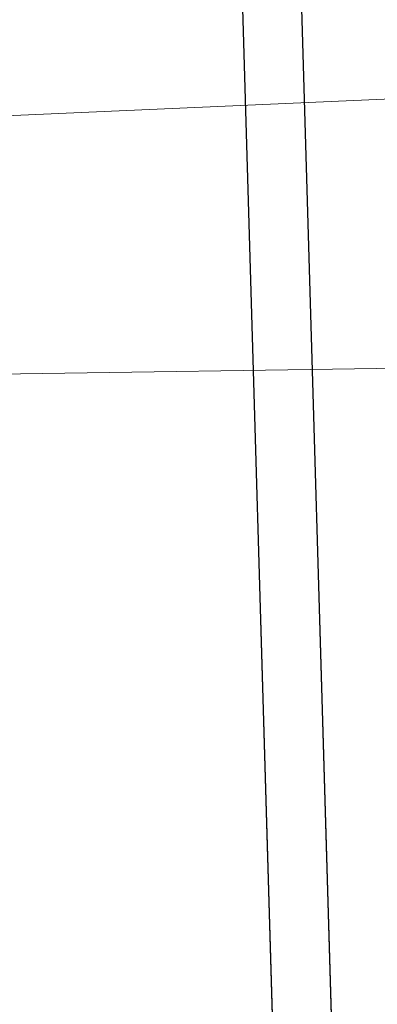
# Model space of a CAD drawing. Header units: metres. Extents: x 232680 to 233262, y 554200 to 554550.
# Tile 111 of 254: x 232761.1482 to 232761.1884, y 554462.2398 to 554462.3504. Entities that reach past the tile are written whole.
import ezdxf

# ---------------------------------------------------------------- set-up
doc = ezdxf.new("R2010")
doc.units = ezdxf.units.M
doc.layers.add('ACO constructie 018', color=251, linetype='Continuous', lineweight=18)
doc.layers.add('ACO constructie 035', color=7, linetype='Continuous', lineweight=35)

# ---------------------------------------------------------------- blocks, each defined once
blk = doc.blocks.new('KT640 (doorsnede)')
at = {"layer": 'ACO constructie 018'}
for p, q in [((0.79853, -0.15219), (0.79647, -0.00497)), ((0.82647, -0.15231), (0.82853, -0.00497))]:
    blk.add_line(p, q, dxfattribs=at)
at = {"layer": 'ACO constructie 035', "lineweight": 30}
for p, q in [((1, -0.08), (0, -0.08)), ((1, -0.08661), (0, -0.08661))]:
    blk.add_line(p, q, dxfattribs=at)
at = {"layer": 'ACO constructie 035', "lineweight": 0}
for p, q in [((1, -0.08), (0, -0.08)), ((1, -0.08661), (0, -0.08661))]:
    blk.add_line(p, q, dxfattribs=at)

msp = doc.modelspace()

# ---------------------------------------------------------------- block references
at = {"rotation": 271.6811810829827}
msp.add_blockref('KT640 (doorsnede)', (232761.23676, 554463.14056), dxfattribs=at)

doc.saveas('drawing.dxf')
